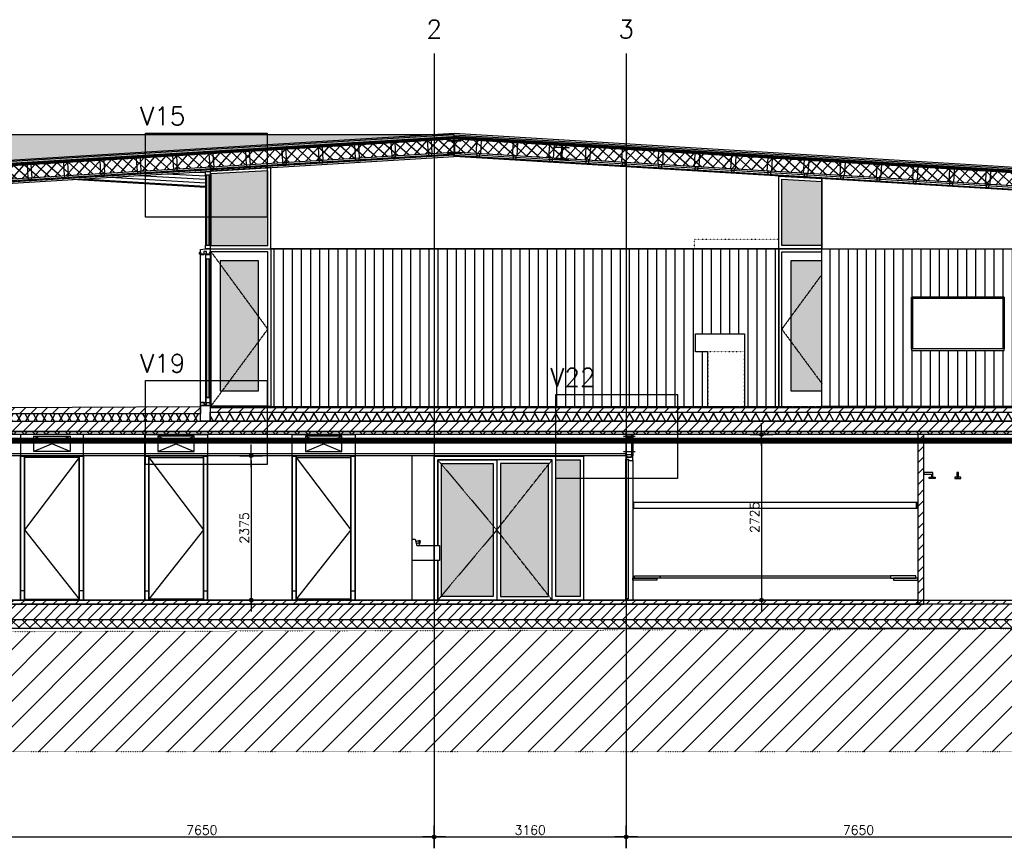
# Model space of a CAD drawing. Header units: millimetres. Extents: x -196137 to 115258, y -76805 to 9942.
# Tile 25 of 56: x 85208 to 101417, y -73895 to -60252. Entities that reach past the tile are written whole.
import ezdxf
from ezdxf.lldxf.tags import DXFTag

# ---------------------------------------------------------------- set-up
doc = ezdxf.new("R2010")
doc.units = ezdxf.units.MM
doc.header["$LTSCALE"] = 0.5
doc.header["$PDMODE"] = 3
doc.header["$PDSIZE"] = 100
for name, pattern in [('ACAD_ISO07W100', [3, 0, -3]), ('CENTER2', [28.575, 19.05, -3.175, 3.175, -3.175]), ('HIDDEN2', [4.7625, 3.175, -1.5875])]:
    doc.linetypes.add(name, pattern=pattern)
for name, color, linetype in [('arc. 250', 250, 'Continuous'), ('arc. 253', 253, 'Continuous'), ('arc. 254', 254, 'Continuous'), ('arc. 9', 9, 'Continuous'), ('arc. maaiveld', 12, 'Continuous'), ('brandscheidingen', 250, 'Continuous'), ('detailaanduiding', 4, 'Continuous'), ('inrichting los', 7, 'ACAD_ISO07W100'), ('inrichting terrein', 7, 'ACAD_ISO07W100'), ('inrichting vast', 7, 'Continuous'), ('maat 1.5mm', 210, 'Continuous'), ('pen 0.05mm', 7, 'Continuous'), ('pen 0.10mm', 6, 'Continuous'), ('pen 0.15mm', 1, 'Continuous'), ('pen 0.20mm', 2, 'Continuous'), ('pen 0.30mm', 3, 'Continuous'), ('stramien', 9, 'CENTER2'), ('tekst 3.0mm', 200, 'Continuous')]:
    doc.layers.add(name, color=color, linetype=linetype)
doc.layers.add('hulplijn', color=140, linetype='Continuous', plot=False)
doc.styles.add('1.5mm tekst', font='romans.shx', dxfattribs={"height": 1.5})
doc.styles.add('3.0mm tekst', font='romans.shx', dxfattribs={"height": 3})
doc.styles.get("Standard").update_dxf_attribs({"font": 'arial.ttf'})
tags = doc.linetypes.add('WBDBO30', pattern='A,12.7,-5.08,["30",Standard,S=3,R=0,X=-2.54,Y=-1.27],-6.35', length=24.13).pattern_tags.tags
tags[6] = DXFTag(74, 10)
doc.dimstyles.new('1.5mm maat', dxfattribs={"dimscale": 0, "dimtxt": 1.5, "dimasz": 0.75, "dimexe": 1.25, "dimexo": 0.625, "dimgap": 0.375, "dimtad": 1, "dimdec": 0, "dimtxsty": '1.5mm tekst', "dimblk": 'dot maatlijn-GVA', "dimcen": 2.5, "dimse1": 1, "dimse2": 1, "dimclrd": 7, "dimclrt": 256, "dimadec": 0, "dimazin": 0, "dimtfac": 1, "dimtdec": 0, "dimtmove": 0, "dimatfit": 3, "dimfxl": 1, "dimarcsym": 0})
pattern_1 = [(45, (20000, -25000), (-89.80256, 89.80256), [])]
pattern_2 = [(48.457228, (4474.534, -15707.949), (-4.75272647, 4.21118642), []), (138.457228, (4474.534, -15707.949), (-4.21118642, -4.75272647), [])]
pattern_3 = [(48.45723, (129806.85, -17754.53), (-95.05453, 84.22373), []), (138.45723, (129806.85, -17754.53), (-84.22373, -95.05453), [])]

# ---------------------------------------------------------------- blocks, each defined once
blk = doc.blocks.new('*U217')
at = {"layer": 'arc. 9'}
h = blk.add_hatch(dxfattribs=at)
h.set_pattern_fill('_USER', color=256, scale=149.952496, angle=59.9971, style=0, pattern_type=0)
h.set_pattern_definition([(59.9971, (14736.43, 149.97), (-129.8589, 74.9828), [])])
h.paths.add_polyline_path([(0, 0), (0, 150), (15415, 150), (15415, 0)])
h = blk.add_hatch(dxfattribs=at)
h.set_pattern_fill('_USER', color=256, scale=149.952496, angle=119.9971, style=0, pattern_type=0)
h.set_pattern_definition([(119.9971, (14736.43, 149.97), (-129.8664, -74.9697), [])])
h.paths.add_polyline_path([(0, 0), (0, 150), (15415, 150), (15415, 0)])
at = {"layer": 'pen 0.10mm'}
blk.add_lwpolyline([(0, 0), (0, 150), (15415, 150), (15415, 0)], close=True, dxfattribs=at)
blk = doc.blocks.new('*U184')
at = {"layer": 'arc. 9'}
h = blk.add_hatch(color=256, dxfattribs=at)
edge = h.paths.add_edge_path()
edge.add_line((-110, 0), (-110, -11))
edge.add_line((-110, -11), (-21.5, -11))
edge.add_arc((-21.5, -29), 18, 0, 90, ccw=False)
edge.add_line((-3.5, -29), (-3.5, -181))
edge.add_arc((-21.5, -181), 18, -90, 0, ccw=False)
edge.add_line((-21.5, -199), (-110, -199))
edge.add_line((-110, -199), (-110, -210))
edge.add_line((-110, -210), (110, -210))
edge.add_line((110, -210), (110, -199))
edge.add_line((110, -199), (21.5, -199))
edge.add_arc((21.5, -181), 18, 180, 270, ccw=False)
edge.add_line((3.5, -181), (3.5, -29))
edge.add_arc((21.5, -29), 18, 90, 180, ccw=False)
edge.add_line((21.5, -11), (110, -11))
edge.add_line((110, -11), (110, 0))
edge.add_line((110, 0), (-110, 0))
at = {"layer": 'pen 0.20mm'}
blk.add_lwpolyline([(-110, 0), (-110, -11), (-21.5, -11, -0.4142136), (-3.5, -29), (-3.5, -181, -0.4142136), (-21.5, -199), (-110, -199), (-110, -210), (110, -210), (110, -199), (21.5, -199, -0.4142136), (3.5, -181), (3.5, -29, -0.4142136), (21.5, -11), (110, -11), (110, 0)], format="xyb", close=True, dxfattribs=at)
blk = doc.blocks.new('dot maatlijn-GVA')
at = {"layer": 'maat 1.5mm'}
h = blk.add_hatch(color=7, dxfattribs=at)
edge = h.paths.add_edge_path()
edge.add_arc((0, 0), 0.4, 0, 360)
at = {"layer": 'maat 1.5mm', "color": 7}
for points in [[(0, 2.5), (0, -2.5)], [(-2.5, 0), (2.5, 0)]]:
    blk.add_lwpolyline(points, dxfattribs=at)
blk.add_circle((0, 0), 0.4, dxfattribs=at)
blk = doc.blocks.new('*D212')
at = {"layer": 'defpoints', "color": 0, "transparency": 16777216}
for p in [(88089, -67432), (88089, -69807), (89019, -69807)]:
    blk.add_point(p, dxfattribs=at)
at = {"layer": 'maat 1.5mm', "color": 7, "lineweight": -2, "transparency": 16777216}
blk.add_line((89019, -67507), (89019, -69732), dxfattribs=at)
at = {"layer": 'maat 1.5mm', "color": 7, "lineweight": -2, "transparency": 16777216, "xscale": 75, "yscale": 75, "zscale": 75}
for p, rotation in [((89019, -67432), 90), ((89019, -69807), 270)]:
    blk.add_blockref('dot maatlijn-GVA', p, dxfattribs=dict(at, rotation=rotation))
at = {"layer": 'maat 1.5mm', "transparency": 16777216, "insert": (88906, -68620), "char_height": 150, "attachment_point": 5, "rotation": 90, "style": '1.5mm tekst'}
blk.add_mtext('2375', dxfattribs=at)
blk = doc.blocks.new('*D213')
at = {"layer": 'defpoints', "color": 0, "transparency": 16777216}
for p in [(96790, -67082), (96786, -69807), (97419, -69807)]:
    blk.add_point(p, dxfattribs=at)
at = {"layer": 'maat 1.5mm', "color": 7, "lineweight": -2, "transparency": 16777216}
blk.add_line((97419, -67157), (97419, -69732), dxfattribs=at)
at = {"layer": 'maat 1.5mm', "color": 7, "lineweight": -2, "transparency": 16777216, "xscale": 75, "yscale": 75, "zscale": 75}
for p, rotation in [((97419, -67082), 90), ((97419, -69807), 270)]:
    blk.add_blockref('dot maatlijn-GVA', p, dxfattribs=dict(at, rotation=rotation))
at = {"layer": 'maat 1.5mm', "transparency": 16777216, "insert": (97307, -68445), "char_height": 150, "attachment_point": 5, "rotation": 90, "style": '1.5mm tekst'}
blk.add_mtext('2725', dxfattribs=at)
blk = doc.blocks.new('*D214')
at = {"layer": 'defpoints', "color": 0, "transparency": 16777216}
for p in [(84382, -60807), (92032, -60807), (92032, -73707)]:
    blk.add_point(p, dxfattribs=at)
at = {"layer": 'maat 1.5mm', "color": 7, "lineweight": -2, "transparency": 16777216}
blk.add_line((84457, -73707), (91957, -73707), dxfattribs=at)
at = {"layer": 'maat 1.5mm', "color": 7, "lineweight": -2, "transparency": 16777216, "xscale": 75, "yscale": 75, "zscale": 75, "rotation": 180}
blk.add_blockref('dot maatlijn-GVA', (84382, -73707), dxfattribs=at)
at = {"layer": 'maat 1.5mm', "color": 7, "lineweight": -2, "transparency": 16777216, "xscale": 75, "yscale": 75, "zscale": 75}
blk.add_blockref('dot maatlijn-GVA', (92032, -73707), dxfattribs=at)
at = {"layer": 'maat 1.5mm', "transparency": 16777216, "insert": (88207, -73595), "char_height": 150, "attachment_point": 5, "style": '1.5mm tekst'}
blk.add_mtext('7650', dxfattribs=at)
blk = doc.blocks.new('*D215')
at = {"layer": 'defpoints', "color": 0, "transparency": 16777216}
for p in [(92032, -60807), (95192, -73707), (95192, -73707)]:
    blk.add_point(p, dxfattribs=at)
at = {"layer": 'maat 1.5mm', "color": 7, "lineweight": -2, "transparency": 16777216}
blk.add_line((92107, -73707), (95117, -73707), dxfattribs=at)
at = {"layer": 'maat 1.5mm', "color": 7, "lineweight": -2, "transparency": 16777216, "xscale": 75, "yscale": 75, "zscale": 75, "rotation": 180}
blk.add_blockref('dot maatlijn-GVA', (92032, -73707), dxfattribs=at)
at = {"layer": 'maat 1.5mm', "color": 7, "lineweight": -2, "transparency": 16777216, "xscale": 75, "yscale": 75, "zscale": 75}
blk.add_blockref('dot maatlijn-GVA', (95192, -73707), dxfattribs=at)
at = {"layer": 'maat 1.5mm', "transparency": 16777216, "insert": (93612, -73595), "char_height": 150, "attachment_point": 5, "style": '1.5mm tekst'}
blk.add_mtext('3160', dxfattribs=at)
blk = doc.blocks.new('*D216')
at = {"layer": 'defpoints', "color": 0, "transparency": 16777216}
for p in [(95192, -73707), (102842, -73707), (102842, -73707)]:
    blk.add_point(p, dxfattribs=at)
at = {"layer": 'maat 1.5mm', "color": 7, "lineweight": -2, "transparency": 16777216}
blk.add_line((95267, -73707), (102767, -73707), dxfattribs=at)
at = {"layer": 'maat 1.5mm', "color": 7, "lineweight": -2, "transparency": 16777216, "xscale": 75, "yscale": 75, "zscale": 75, "rotation": 180}
blk.add_blockref('dot maatlijn-GVA', (95192, -73707), dxfattribs=at)
at = {"layer": 'maat 1.5mm', "color": 7, "lineweight": -2, "transparency": 16777216, "xscale": 75, "yscale": 75, "zscale": 75}
blk.add_blockref('dot maatlijn-GVA', (102842, -73707), dxfattribs=at)
at = {"layer": 'maat 1.5mm', "transparency": 16777216, "insert": (99017, -73595), "char_height": 150, "attachment_point": 5, "style": '1.5mm tekst'}
blk.add_mtext('7650', dxfattribs=at)
blk = doc.blocks.new('*U457')
at = {"layer": 'pen 0.05mm'}
for p, q in [((217, 2446), (817, 2696)), ((217, 2696), (817, 2446))]:
    blk.add_line(p, q, dxfattribs=at)
for points in [[(0, 2725), (1034, 2725), (1034, 2367), (0, 2367)], [(217, 2446), (817, 2446), (817, 2696), (217, 2696)], [(0, 2367), (67, 2367), (67, 0), (0, 0)], [(67, 2347), (967, 2347), (967, 15), (67, 15)], [(967, 2367), (1034, 2367), (1034, 0), (967, 0)], [(67, 0), (0, 0), (0, 150), (67, 150)], [(1034, 0), (967, 0), (967, 150), (1034, 150)]]:
    blk.add_lwpolyline(points, close=True, dxfattribs=at)
for points in [[(967, 0), (1034, 0), (1034, 2367), (0, 2367), (0, 0), (67, 0), (67, 2347), (967, 2347), (967, 0)], [(67, 2347), (967, 1158), (67, 15)]]:
    blk.add_lwpolyline(points, dxfattribs=at)
blk = doc.blocks.new('*U218')
blk.add_lwpolyline([(0, 2300), (0, 0), (-114, 0), (-114, 2317)])
at = {"layer": 'pen 0.15mm'}
blk.add_lwpolyline([(-69, 2300), (0, 2300), (0, 2367), (-17, 2367), (-17, 2355), (-97, 2355), (-97, 2367), (-114, 2367), (-114, 2317), (-69, 2317), (-69, 2300)], dxfattribs=at)
blk.add_lwpolyline([(-112, 20), (-112, 2315), (-72, 2315), (-72, 20)], close=True, dxfattribs=at)
blk = doc.blocks.new('bankje')
at = {"layer": 'inrichting vast', "color": 6}
for points in [[(0, 1510), (20, 1510), (20, 1610), (0, 1610)], [(400, 330), (0, 330), (0, 360), (400, 360)], [(30, 400), (450, 400), (450, 360), (30, 360)]]:
    blk.add_lwpolyline(points, close=True, dxfattribs=at)
blk = doc.blocks.new('*U287')
at = {"layer": 'arc. 9'}
h = blk.add_hatch(dxfattribs=at)
h.set_pattern_fill('_USER', color=256, scale=119.961997, angle=59.9971, style=0, pattern_type=0)
h.set_pattern_definition([(59.997, (3457.13, 119.97), (-103.887, 59.9862), [])])
h.paths.add_polyline_path([(0, 0), (0, 120), (4000, 120), (4000, 0)])
h = blk.add_hatch(dxfattribs=at)
h.set_pattern_fill('_USER', color=256, scale=119.961997, angle=119.9971, style=0, pattern_type=0)
h.set_pattern_definition([(119.997, (3457.13, 119.97), (-103.893, -59.9758), [])])
h.paths.add_polyline_path([(0, 0), (0, 120), (4000, 120), (4000, 0)])
at = {"layer": 'pen 0.10mm'}
blk.add_lwpolyline([(0, 0), (0, 120), (4000, 120), (4000, 0)], close=True, dxfattribs=at)

msp = doc.modelspace()

# ---------------------------------------------------------------- hatches: boundary and pattern name
at = {"layer": 'arc. 250'}
h = msp.add_hatch(dxfattribs=at)
h.set_pattern_fill('_USER', color=256, scale=150, angle=90, pattern_type=0)
h.set_pattern_definition([(90, (75299, -69807.13), (-150, 9e-15), [])])
h.paths.add_polyline_path([(89341, -64022.1), (89341, -66622.1), (96539, -66622.1), (96539, -65722.1), (96332, -65722.1), (96332, -65422.1), (97139, -65422.1), (97139, -66622.1), (97703, -66622.1), (97703, -64022.1), (92032, -64022.1)])
h = msp.add_hatch(dxfattribs=at)
h.set_pattern_fill('_USER', color=256, scale=150, angle=90, pattern_type=0)
h.set_pattern_definition([(90, (0, 0), (-150, 9e-15), [])])
h.paths.add_polyline_path([(98412, -64022.1), (103117, -64022.1), (103117, -66622.1), (98412, -66622.1)])
h.paths.add_polyline_path([(99887, -65697.1), (101417, -65697.1), (101417, -64822.1), (99887, -64822.1)], flags=16)
at = {"layer": 'arc. 253'}
h = msp.add_hatch(color=256, dxfattribs=at)
h.dxf.hatch_style = 1
h.paths.add_polyline_path([(80231.7, -62878), (80231.6, -62145.2), (92362.1, -62145.2)])
at = {"layer": 'arc. 254'}
h = msp.add_hatch(color=256, dxfattribs=at)
h.dxf.hatch_style = 1
h.paths.add_polyline_path([(89291, -63972.1), (89291, -62738.4), (88357, -62790.9), (88357, -63972.1)])
h = msp.add_hatch(color=256, dxfattribs=at)
h.dxf.hatch_style = 1
h.paths.add_polyline_path([(97753, -63972.1), (97753, -62878.6), (98412, -62918.4), (98412, -63972.1)])
h = msp.add_hatch(color=256, dxfattribs=at)
h.dxf.hatch_style = 1
h.paths.add_polyline_path([(97903, -66362.1), (98412, -66362.1), (98412, -64222.1), (97903, -64222.1)])
h.paths.add_polyline_path([(88507, -66362.1), (89141, -66362.1), (89141, -64222.1), (88507, -64222.1)])
h = msp.add_hatch(color=256, dxfattribs=at)
h.dxf.hatch_style = 1
h.paths.add_polyline_path([(92152, -67560.1), (93002, -67560.1), (93002, -69747.1), (92152, -69747.1)])
h.paths.add_polyline_path([(93122, -69747.1), (93912, -69747.1), (93912, -67560.1), (93122, -67560.1)])
h.paths.add_polyline_path([(94032, -67500.1), (94432, -67500.1), (94432, -69747.1), (94032, -69747.1)])
at = {"layer": 'arc. 9'}
h = msp.add_hatch(dxfattribs=at)
h.set_pattern_fill('ANSI37', color=256, scale=40, angle=3.45723)
h.set_pattern_definition(pattern_3)
h.paths.add_polyline_path([(79902.6, -63186.4), (92362, -62433.7), (92362, -62213.3), (79889.3, -62966.8)])
h = msp.add_hatch(dxfattribs=at)
h.set_pattern_fill('ANSI37', color=256, scale=2, angle=3.45723)
h.set_pattern_definition(pattern_2)
h.paths.add_polyline_path([(80233.5, -62908), (92362, -62175.2), (92362, -62185.2), (80234.1, -62917.9)])
h = msp.add_hatch(dxfattribs=at)
h.set_pattern_fill('ANSI37', color=256, scale=2, angle=3.45723)
h.set_pattern_definition(pattern_2)
h.paths.add_polyline_path([(104490.5, -62908), (92362, -62175.2), (92362, -62185.2), (104489.9, -62917.9)])
h = msp.add_hatch(dxfattribs=at)
h.set_pattern_fill('ANSI37', color=256, scale=40, angle=3.45723)
h.set_pattern_definition(pattern_3)
h.paths.add_polyline_path([(104821.4, -63186.4), (92362, -62433.7), (92362, -62213.3), (104834.7, -62966.8)])
h = msp.add_hatch(dxfattribs=at)
h.set_pattern_fill('_USER', color=256, scale=55, angle=356.7, pattern_type=0)
h.set_pattern_definition([(356.7, (0, 0), (3.166021, 54.9088), [])])
h.paths.add_polyline_path([(88267, -62809.2), (88267, -62750.2), (86066.3, -62883.2), (88267, -63016.1)])
h = msp.add_hatch(dxfattribs=at)
h.set_pattern_fill('ANSI31', color=256, scale=40)
h.paths.add_polyline_path([(88182, -66742.1), (83952, -66742.1), (83952, -66642.1), (88182, -66622.1)])
h = msp.add_hatch(dxfattribs=at)
h.set_pattern_fill('ANSI31', color=256, scale=40)
h.set_pattern_definition([(45, (75583.81, -24990), (-89.80256, 89.80256), [])])
h.paths.add_polyline_path([(88342, -66712.1), (103757, -66712.1), (103757, -66642.1), (88342, -66642.1)])
h = msp.add_hatch(dxfattribs=at)
h.set_pattern_fill('ANSI37', color=256, scale=40)
h.set_pattern_definition([(45, (20000, -25000), (-89.80256, 89.80256), []), (135, (20000, -25000), (-89.80256, -89.80256), [])])
h.paths.add_polyline_path([(83882, -70627.1), (84532, -70627.1), (84667, -70127.1), (103342, -70127.1), (103342, -69877.1), (103042, -69877.1), (103042, -67082.1), (104145, -67082.1), (104295, -67462.1), (104495, -67462.1), (104495, -66862.1), (104615, -66862.1), (104615, -67582.1), (104205.1, -67582.1), (104049.9, -67202.1), (103162, -67202.1), (103162, -69727.1), (103492, -69727.1), (103492, -70277.1), (84793.6, -70277.1), (84643.6, -70777.1), (82952, -70777.1), (82952, -70627.1)])
h = msp.add_hatch(dxfattribs=at)
h.set_pattern_fill('ANSI31', color=256, scale=40)
h.set_pattern_definition([(45, (77367.49, -25000), (-89.80256, 89.80256), [])])
h.paths.add_polyline_path([(104145, -67082.1), (102842, -67082.1), (102842, -67032.1), (84382, -67032.1), (84382, -67082.1), (84182, -67082.1), (84182, -66862.1), (104495, -66862.1), (104495, -67462.1), (104295, -67462.1)])
h = msp.add_hatch(dxfattribs=at)
h.set_pattern_fill('ANSI37', color=256, scale=40)
h.set_pattern_definition([(45, (20000, 0), (-89.80256, 89.80256), []), (135, (20000, 0), (-89.80256, -89.80256), [])])
h.paths.add_polyline_path([(102842, -67082.1), (84382, -67082.1), (84382, -67032.1), (102842, -67032.1)])
h = msp.add_hatch(dxfattribs=at)
h.set_pattern_fill('ANSI31', color=256, scale=40, style=0)
h.set_pattern_definition([(45, (20950, -25000), (-89.80256, 89.80256), [])])
h.paths.add_polyline_path([(99992, -69877.1), (100092, -69877.1), (100092, -67082.1), (99992, -67082.1)])
h = msp.add_hatch(dxfattribs=at)
h.set_pattern_fill('ANSI31', color=256, scale=40)
h.set_pattern_definition(pattern_1)
h.paths.add_polyline_path([(84182, -69877.1), (99992, -69877.1), (99992, -69807.1), (84182, -69807.1)])
h = msp.add_hatch(dxfattribs=at)
h.set_pattern_fill('ANSI31', color=256, scale=40)
h.set_pattern_definition(pattern_1)
h.paths.add_polyline_path([(102842, -69877.1), (100092, -69877.1), (100092, -69807.1), (102842, -69807.1)])
h = msp.add_hatch(dxfattribs=at)
h.set_pattern_fill('ANSI31', color=256, scale=40)
h.set_pattern_definition([(45, (20000, -24930), (-89.80256, 89.80256), [])])
h.paths.add_polyline_path([(84032, -70377.1), (84032, -70627.1), (84532, -70627.1), (84667, -70127.1), (103342, -70127.1), (103342, -69877.1), (84032, -69877.1)])
at = {"layer": 'arc. maaiveld'}
h = msp.add_hatch(color=256, dxfattribs=at)
h.dxf.hatch_style = 1
h.paths.add_polyline_path([(80233.5, -62908), (92362, -62175.2), (92362, -62145.2), (80231.7, -62878)])
h = msp.add_hatch(color=256, dxfattribs=at)
h.dxf.hatch_style = 1
h.paths.add_polyline_path([(104490.5, -62908), (92362, -62175.2), (92362, -62145.2), (104492.3, -62878)])
at = {"layer": 'inrichting terrein', "ltscale": 0.5}
h = msp.add_hatch(dxfattribs=at)
h.set_pattern_fill('_USER', color=256, scale=300, angle=45, style=0, pattern_type=0)
h.set_pattern_definition([(45, (0, 0), (-212.13203, 212.13203), [])])
h.paths.add_polyline_path([(103162, -67202.1), (103371.9, -67202.1), (103527.1, -67732.1), (103937, -67732.1), (103937, -67202.1), (103937, -67202.1), (103937, -66702.1), (104615, -66702.1), (104615, -66642.1), (105628.9, -66642.1), (110228.6, -68957.1), (110228.6, -72307.1), (76361.6, -72307.1), (76361.6, -69872.1), (81952, -69872.1), (81952, -70377.1), (77252, -70377.1), (77252, -70627.1), (82952, -70627.1), (82952, -70627.1), (82952, -70777.1), (84643.6, -70777.1), (84778.6, -70327.1), (103492, -70277.1), (103492, -69727.1), (103162, -69727.1)])

# ---------------------------------------------------------------- linework, layer by layer
for points in [[(88267, -63963.1), (88342, -63963.1), (88342, -62809.2), (88267, -62809.2)], [(88182, -64105.1), (88189, -64105.1), (88189, -64115.6), (88244.7, -64115.6), (88244.7, -64105.1), (88267, -64105.1), (88267, -66562.6), (88244.7, -66562.6), (88244.7, -66552.1), (88189, -66552.1), (88189, -66562.6), (88182, -66562.6)], [(88272, -66474.6), (88342, -66474.6), (88342, -64193.1), (88272, -64193.1)], [(99887, -64822.1), (101417, -64822.1), (101417, -64842.1), (99887, -64842.1)], [(99887, -64842.1), (99907, -64842.1), (99907, -65672.1), (99887, -65672.1)], [(101417, -65672.1), (101397, -65672.1), (101397, -64842.1), (101417, -64842.1)]]:
    msp.add_lwpolyline(points, close=True)
at = {"layer": 'arc. maaiveld'}
for points in [[(80233.5, -62908), (92362, -62175.2), (92362, -62145.2), (80231.7, -62878)], [(104490.5, -62908), (92362, -62175.2), (92362, -62145.2), (104492.3, -62878)]]:
    msp.add_lwpolyline(points, close=True, dxfattribs=at)
at = {"layer": 'brandscheidingen', "linetype": 'WBDBO30', "const_width": 100}
msp.add_lwpolyline([(104340, -67182.1), (82320, -67182.1)], dxfattribs=at)
at = {"layer": 'detailaanduiding'}
for points in [[(87281.8, -62119.6), (89281.8, -62119.6), (89281.8, -63504.6), (87281.8, -63504.6)], [(87281.8, -66190.3), (89281.8, -66190.3), (89281.8, -67575.3), (87281.8, -67575.3)], [(94035, -66422.7), (96035, -66422.7), (96035, -67807.7), (94035, -67807.7)]]:
    msp.add_lwpolyline(points, close=True, dxfattribs=at)
at = {"layer": 'hulplijn'}
msp.add_lwpolyline([(79782, -62882.1), (92362, -62122.1), (104942, -62882.1)], dxfattribs=at)
for points in [[(89341, -64022.1), (89341, -64022.1), (89341, -64022.1), (89341, -66622.1), (96539, -66622.1), (96539, -65722.1), (96332, -65722.1), (96332, -65422.1), (97139, -65422.1), (97139, -66622.1), (97703, -66622.1), (97703, -64022.1), (97703, -64022.1), (97703, -64022.1), (92032, -64022.1)], [(98412, -64022.1), (103117, -64022.1), (103117, -66622.1), (98412, -66622.1)]]:
    msp.add_lwpolyline(points, close=True, dxfattribs=at)
at = {"layer": 'inrichting los', "ltscale": 0.5}
for points in [[(96312, -64022.1), (97703, -64022.1), (97703, -63868.7), (96312, -63868.7)], [(97139, -65722.1), (96332, -65722.1), (96332, -65422.1), (97139, -65422.1)], [(97139, -65722.1), (96539, -65722.1), (96539, -66622.1), (97139, -66622.1)]]:
    msp.add_lwpolyline(points, close=True, dxfattribs=at)
at = {"layer": 'inrichting terrein'}
msp.add_lwpolyline([(110228.6, -72307.1), (76361.6, -72307.1), (76361.6, -69872.1), (81952, -69872.1), (81952, -70377.1), (77252, -70377.1), (77252, -70627.1), (82952, -70627.1), (82952, -70627.1), (82952, -70627.1), (82952, -70777.1), (84643.6, -70777.1), (84778.6, -70327.1), (103492, -70277.1)], dxfattribs=at)
at = {"layer": 'inrichting vast'}
for p, q in [((91727.9, -68842.6), (91781, -68828.3)), ((91735.6, -68871.6), (91788.8, -68857.3)), ((91768.9, -68862.6), (91783.4, -68887.8)), ((91788.8, -68857.3), (91781, -68828.3)), ((91783.4, -68887.8), (91796.4, -68880.3)), ((91783.9, -68858.6), (91796.4, -68880.3)), ((91785.6, -68886.5), (91787.1, -68889.1)), ((91785.8, -68827.1), (91800.3, -68823.2)), ((91793.6, -68856), (91785.8, -68827.1)), ((91787.1, -68889.1), (91795.8, -68884.1)), ((91793.6, -68856), (91808.1, -68852.1)), ((91794.3, -68881.5), (91795.8, -68884.1)), ((91808.1, -68852.1), (91800.3, -68823.2))]:
    msp.add_line(p, q, dxfattribs=at)
for points in [[(100242, -67782.1), (100242, -67707.1), (100092, -67707.1), (100092, -67732.1), (100217, -67732.1), (100217, -67782.1)], [(100637.8, -67782.1), (100662.8, -67782.1), (100662.8, -67707.1), (100637.8, -67707.1)], [(100279.5, -67807.1), (100179.5, -67807.1), (100179.5, -67782.1), (100279.5, -67782.1)], [(100600.3, -67807.1), (100700.3, -67807.1), (100700.3, -67782.1), (100600.3, -67782.1)], [(91669, -69157.1), (91669, -68807.1), (91719, -68807.1), (91744, -68907.1), (92119, -68907.1), (92119, -69157.1)]]:
    msp.add_lwpolyline(points, close=True, dxfattribs=at)
at = {"layer": 'pen 0.05mm'}
for p, q in [((92362.1, -62145.2), (80231.6, -62145.2)), ((88267, -63016.1), (86066.3, -62883.2))]:
    msp.add_line(p, q, dxfattribs=at)
at = {"layer": 'pen 0.05mm', "linetype": 'HIDDEN2', "ltscale": 0.5}
for p, q in [((95142, -67111.1), (95342, -67111.1)), ((95142, -67361.1), (95342, -67361.1))]:
    msp.add_line(p, q, dxfattribs=at)
at = {"layer": 'pen 0.05mm'}
for points in [[(79964.8, -63207.7), (92362, -62458.7), (92362, -62483.8), (79966.3, -63232.7)], [(89291, -63972.1), (89291, -62738.4), (88357, -62790.9), (88357, -63972.1)], [(97753, -63972.1), (97753, -62878.6), (98412, -62918.4), (98412, -63972.1)], [(88357, -66612.1), (89291, -66612.1), (89291, -64072.1), (88357, -64072.1)], [(88507, -66362.1), (89141, -66362.1), (89141, -64222.1), (88507, -64222.1)], [(97903, -66362.1), (98412, -66362.1), (98412, -64222.1), (97903, -64222.1)], [(99887, -65697.1), (101417, -65697.1), (101417, -64822.1), (99887, -64822.1)], [(92152, -67560.1), (93002, -67560.1), (93002, -69747.1), (92152, -69747.1)], [(93062, -69807.1), (93972, -69807.1), (93972, -67500.1), (93062, -67500.1)], [(93122, -69747.1), (93912, -69747.1), (93912, -67560.1), (93122, -67560.1)], [(94032, -67500.1), (94432, -67500.1), (94432, -69747.1), (94032, -69747.1)], [(95299, -68297.1), (95319, -68297.1), (95319, -68197.1), (95299, -68197.1)], [(95319, -68197.1), (99972, -68197.1), (99972, -68297.1), (95319, -68297.1)], [(95699, -69477.1), (95299, -69477.1), (95299, -69447.1), (95699, -69447.1)], [(95329, -69407.1), (95749, -69407.1), (95749, -69447.1), (95329, -69447.1)], [(95749, -69406.7), (99542, -69407.1), (99542, -69447.1), (95749, -69446.7)]]:
    msp.add_lwpolyline(points, close=True, dxfattribs=at)
for points in [[(102842, -63091.9), (92362, -62458.7), (92362, -62483.8), (102842, -63116.9)], [(89341, -64022.1), (89341, -62685.3), (88342, -62743.9), (88342, -64022.1), (89291, -64022.1), (89341, -64022.1)], [(97703, -64022.1), (97703, -62825.5), (98412, -62868.3), (98412, -64022.1), (97703, -64022.1)], [(88342, -64022.1), (89341, -64022.1), (89341, -66622.1), (89291, -66622.1), (89291, -64072.1), (88357, -64072.1), (88357, -66571.1), (88342, -66571.1)], [(88342, -64022.1), (98412, -64022.1)], [(98412, -64022.1), (97703, -64022.1), (97703, -66622.1)], [(98412, -64022.1), (102842, -64022.1)], [(97753, -66622.1), (97753, -64072.1), (98412, -64072.1)], [(97753, -66622.1), (97753, -64072.1), (98412, -64072.1)], [(92032, -69807.1), (92032, -67440.1), (94492, -67440.1), (94492, -69807.1), (93972, -69807.1), (93972, -67500.1), (92092, -67500.1), (92092, -68907.1)], [(92092, -68907.1), (92092, -67500.1), (93062, -67500.1), (93062, -69807.1), (92092, -69807.1), (92092, -69157.1)], [(92092, -69157.1), (92092, -69807.1), (92032, -69807.1), (92032, -69807.1)]]:
    msp.add_lwpolyline(points, dxfattribs=at)
at = {"layer": 'pen 0.05mm', "linetype": 'HIDDEN2'}
for points in [[(88357, -64072.1), (89291, -65347.1), (88357, -66612.1)], [(98412, -64447.5), (97753, -65347.1), (98412, -66239.7)], [(92092, -67500.1), (93062, -68653.6), (92092, -69807.1)], [(93972, -69807.1), (93062, -68653.6), (93972, -67500.1)]]:
    msp.add_lwpolyline(points, dxfattribs=at)
at = {"layer": 'pen 0.10mm', "linetype": 'HIDDEN2'}
msp.add_line((88342, -66622.1), (103757, -66622.1), dxfattribs=at)
at = {"layer": 'pen 0.10mm'}
for p, q in [((92032, -67432.1), (92032, -68907.1)), ((92032, -69157.1), (92032, -69807.1))]:
    msp.add_line(p, q, dxfattribs=at)
for points in [[(79902.6, -63186.4), (92362, -62433.7), (92362, -62213.3), (79889.3, -62966.8)], [(104821.4, -63186.4), (92362, -62433.7), (92362, -62213.3), (104834.7, -62966.8)], [(88282.5, -63963.1), (88326.5, -63963.1), (88326.5, -62809.2), (88282.5, -62809.2)], [(88285, -66474.6), (88329, -66474.6), (88329, -64193.1), (88285, -64193.1)]]:
    msp.add_lwpolyline(points, close=True, dxfattribs=at)
msp.add_lwpolyline([(103492, -70277.1), (84793.6, -70277.1), (84643.6, -70777.1), (82952, -70777.1), (82952, -70627.1), (83882, -70627.1), (83882, -70627.1), (83882, -70627.1), (83882, -70627.1), (83882, -70627.1), (83882, -70627.1), (83882, -70627.1), (84532, -70627.1), (84667, -70127.1), (103342, -70127.1)], dxfattribs=at)
at = {"layer": 'pen 0.15mm'}
for p, q in [((98412, -66622.1), (98412, -62868.3)), ((91669, -69807.1), (91669, -67432.1)), ((94492, -67432.1), (94492, -69807.1))]:
    msp.add_line(p, q, dxfattribs=at)
for points in [[(79889.3, -62966.8), (92362, -62213.3), (92362, -62195.3), (79888.2, -62948.9)], [(80233.5, -62908), (92362, -62175.2), (92362, -62185.2), (80234.1, -62917.9)], [(104490.5, -62908), (92362, -62175.2), (92362, -62185.2), (104489.9, -62917.9)], [(104834.7, -62966.8), (92362, -62213.3), (92362, -62195.3), (104835.8, -62948.9)], [(79906.7, -63255.3), (92362, -62502.8), (92362, -62483.8), (79905.6, -63236.3)], [(90144.7, -62567.7), (90193, -62564.7), (90196, -62614.6), (90147.7, -62617.6)], [(90743.6, -62531.5), (90791.9, -62528.6), (90794.9, -62578.5), (90746.6, -62581.4)], [(91342.5, -62495.3), (91390.8, -62492.4), (91393.8, -62542.3), (91345.5, -62545.2)], [(91941.4, -62459.1), (91989.7, -62456.2), (91992.7, -62506.1), (91944.4, -62509)], [(92782.5, -62459.1), (92734.3, -62456.2), (92731.3, -62506.1), (92779.5, -62509)], [(93381.5, -62495.3), (93333.2, -62492.4), (93330.2, -62542.3), (93378.4, -62545.2)], [(93980.4, -62531.5), (93932.1, -62528.6), (93929.1, -62578.5), (93977.3, -62581.4)], [(94579.3, -62567.7), (94531, -62564.7), (94528, -62614.6), (94576.3, -62617.6)], [(87749.1, -62712.4), (87797.3, -62709.5), (87800.4, -62759.4), (87752.1, -62762.3)], [(88348, -62676.2), (88396.2, -62673.3), (88399.3, -62723.2), (88351, -62726.1)], [(88946.9, -62640), (88995.2, -62637.1), (88998.2, -62687), (88949.9, -62689.9)], [(89545.8, -62603.8), (89594.1, -62600.9), (89597.1, -62650.8), (89548.8, -62653.7)], [(95178.2, -62603.8), (95129.9, -62600.9), (95126.9, -62650.8), (95175.2, -62653.7)], [(95777.1, -62640), (95728.8, -62637.1), (95725.8, -62687), (95774.1, -62689.9)], [(96376, -62676.2), (96327.7, -62673.3), (96324.7, -62723.2), (96373, -62726.1)], [(96974.9, -62712.4), (96926.6, -62709.5), (96923.6, -62759.4), (96971.9, -62762.3)], [(85353.4, -62857.1), (85401.7, -62854.2), (85404.7, -62904.1), (85356.5, -62907)], [(85952.3, -62820.9), (86000.6, -62818), (86003.6, -62867.9), (85955.4, -62870.8)], [(86551.3, -62784.7), (86599.5, -62781.8), (86602.5, -62831.7), (86554.3, -62834.7)], [(87150.2, -62748.6), (87198.4, -62745.6), (87201.4, -62795.6), (87153.2, -62798.5)], [(88267, -62750.2), (88342, -62750.2), (88342, -62809.2), (88267, -62809.2)], [(97573.8, -62748.6), (97525.5, -62745.6), (97522.5, -62795.6), (97570.8, -62798.5)], [(98172.7, -62784.7), (98124.4, -62781.8), (98121.4, -62831.7), (98169.7, -62834.7)], [(98771.6, -62820.9), (98723.4, -62818), (98720.3, -62867.9), (98768.6, -62870.8)], [(99370.5, -62857.1), (99322.3, -62854.2), (99319.2, -62904.1), (99367.5, -62907)], [(99969.4, -62893.3), (99921.2, -62890.4), (99918.2, -62940.3), (99966.4, -62943.2)], [(100568.3, -62929.5), (100520.1, -62926.6), (100517.1, -62976.5), (100565.3, -62979.4)], [(101167.3, -62965.7), (101119, -62962.7), (101116, -63012.7), (101164.2, -63015.6)], [(88182, -64036.1), (88267, -64022.1), (88342, -64022.1), (88342, -64077.1), (88332.3, -64077.1), (88332.3, -64112.6), (88281.9, -64112.6), (88281.9, -64067.1), (88241.7, -64067.1), (88241.7, -64112.6), (88192, -64112.6), (88192, -64077.1), (88185.6, -64077.1), (88171, -64085.6), (88171, -64113.3), (88169.4, -64113.3), (88169.4, -64084.4), (88182, -64077.1)], [(88267, -63963.1), (88342, -63963.1), (88342, -64022.1), (88267, -64022.1)], [(88272, -64105.1), (88278.9, -64105.1), (88278.9, -64115.6), (88335.3, -64115.6), (88335.3, -64105.1), (88342, -64105.1), (88342, -64193.1), (88272, -64193.1)], [(99887, -65697.1), (101417, -65697.1), (101417, -65672.1), (99887, -65672.1)], [(88182, -66571.1), (88192, -66571.1), (88192, -66555.1), (88241.7, -66555.1), (88241.7, -66581.1), (88281.9, -66581.1), (88281.9, -66555.1), (88332.3, -66555.1), (88332.3, -66571.1), (88342, -66571.1), (88342, -66602.1), (88182, -66602.1)], [(88182, -66602.1), (88342, -66602.1), (88342, -66862.1), (88182, -66862.1)], [(88272, -66562.6), (88278.9, -66562.6), (88278.9, -66552.1), (88335.3, -66552.1), (88335.3, -66562.6), (88342, -66562.6), (88342, -66474.6), (88272, -66474.6)], [(88182, -66742.1), (83952, -66742.1), (83952, -66642.1), (88182, -66622.1)], [(88342, -66712.1), (103757, -66712.1), (103757, -66642.1), (88342, -66642.1)], [(95185, -67432.1), (95197, -67432.1), (95197, -67082.1), (95185, -67082.1)], [(95197, -67082.1), (95287, -67082.1), (95287, -67414.1), (95197, -67414.1)], [(95197, -67120.1), (95287, -67120.1), (95287, -67082.1), (95197, -67082.1)], [(95299, -67432.1), (95287, -67432.1), (95287, -67082.1), (95299, -67082.1)], [(84162, -67427.1), (95185, -67427.1), (95185, -67402.1), (84162, -67400.9)], [(95202, -67452.1), (95282, -67452.1), (95282, -67440.1), (95287, -67440.1), (95287, -67414.1), (95197, -67414.1), (95197, -67440.1), (95202, -67440.1)], [(84182, -69877.1), (99992, -69877.1), (99992, -69807.1), (84182, -69807.1)], [(102842, -69877.1), (100092, -69877.1), (100092, -69807.1), (102842, -69807.1)]]:
    msp.add_lwpolyline(points, close=True, dxfattribs=at)
msp.add_lwpolyline([(102842, -63136), (92362, -62502.8), (92362, -62483.8), (102842, -63116.9)], dxfattribs=at)
at = {"layer": 'pen 0.20mm', "linetype": 'HIDDEN2'}
msp.add_line((76361.6, -69807.1), (111019.3, -69807.1), dxfattribs=at)
at = {"layer": 'pen 0.20mm'}
for points in [[(91930.6, -62459.8), (92000.5, -62455.5), (91987.2, -62235.9), (91917.4, -62240.2)], [(92793.3, -62459.8), (92723.5, -62455.5), (92736.7, -62235.9), (92806.6, -62240.2)], [(89535, -62604.5), (89604.9, -62600.3), (89591.6, -62380.7), (89521.7, -62384.9)], [(90133.9, -62568.3), (90203.8, -62564.1), (90190.5, -62344.5), (90120.6, -62348.7)], [(90732.8, -62532.1), (90802.7, -62527.9), (90789.4, -62308.3), (90719.5, -62312.5)], [(91331.7, -62495.9), (91401.6, -62491.7), (91388.3, -62272.1), (91318.4, -62276.3)], [(93392.3, -62495.9), (93322.4, -62491.7), (93335.6, -62272.1), (93405.5, -62276.3)], [(93991.2, -62532.1), (93921.3, -62527.9), (93934.6, -62308.3), (94004.4, -62312.5)], [(94590.1, -62568.3), (94520.2, -62564.1), (94533.5, -62344.5), (94603.3, -62348.7)], [(95189, -62604.5), (95119.1, -62600.3), (95132.4, -62380.7), (95202.2, -62384.9)], [(86540.5, -62785.4), (86610.3, -62781.2), (86597.1, -62561.6), (86527.2, -62565.8)], [(87139.4, -62749.2), (87209.2, -62745), (87196, -62525.4), (87126.1, -62529.6)], [(87738.3, -62713), (87808.1, -62708.8), (87794.9, -62489.2), (87725, -62493.4)], [(88337.2, -62676.9), (88407, -62672.6), (88393.8, -62453), (88323.9, -62457.3)], [(88936.1, -62640.7), (89006, -62636.5), (88992.7, -62416.9), (88922.8, -62421.1)], [(95787.9, -62640.7), (95718, -62636.5), (95731.3, -62416.9), (95801.2, -62421.1)], [(96386.8, -62676.9), (96316.9, -62672.6), (96330.2, -62453), (96400.1, -62457.3)], [(96985.7, -62713), (96915.8, -62708.8), (96929.1, -62489.2), (96999, -62493.4)], [(97584.6, -62749.2), (97514.7, -62745), (97528, -62525.4), (97597.9, -62529.6)], [(98183.5, -62785.4), (98113.6, -62781.2), (98126.9, -62561.6), (98196.8, -62565.8)], [(85342.6, -62857.8), (85412.5, -62853.5), (85399.2, -62633.9), (85329.4, -62638.2)], [(85941.5, -62821.6), (86011.4, -62817.4), (85998.1, -62597.8), (85928.3, -62602)], [(98782.4, -62821.6), (98712.6, -62817.4), (98725.8, -62597.8), (98795.7, -62602)], [(99381.3, -62857.8), (99311.5, -62853.5), (99324.7, -62633.9), (99394.6, -62638.2)], [(99980.2, -62893.9), (99910.4, -62889.7), (99923.6, -62670.1), (99993.5, -62674.3)], [(100579.1, -62930.1), (100509.3, -62925.9), (100522.5, -62706.3), (100592.4, -62710.5)], [(101178.1, -62966.3), (101108.2, -62962.1), (101121.5, -62742.5), (101191.3, -62746.7)], [(104145, -67082.1), (102842, -67082.1), (102842, -67032.1), (84382, -67032.1), (84382, -67082.1), (84182, -67082.1), (84182, -66862.1), (104495, -66862.1), (104495, -67462.1), (104295, -67462.1)], [(99992, -69877.1), (100092, -69877.1), (100092, -67082.1), (99992, -67082.1)], [(84032, -70377.1), (84032, -70377.1), (84032, -70377.1), (84032, -70627.1), (84532, -70627.1), (84667, -70127.1), (103342, -70127.1), (103342, -69877.1), (103342, -69877.1), (103342, -69877.1), (103342, -69877.1), (103342, -69877.1), (84032, -69877.1), (84032, -69877.1)]]:
    msp.add_lwpolyline(points, close=True, dxfattribs=at)
at = {"layer": 'pen 0.30mm', "linetype": 'HIDDEN2'}
for p in [(79930.8, -62941.3), (104793.1, -62941.3)]:
    msp.add_line(p, (92362, -62190.3), dxfattribs=at)
msp.add_lwpolyline([(104799.2, -62873.5), (104799.2, -62873.5), (104795, -62943.4), (92362, -62192.3), (79928.9, -62943.4), (79924.7, -62873.5), (79924.7, -62873.5)], dxfattribs=at)
at = {"layer": 'pen 0.30mm'}
msp.add_lwpolyline([(102842, -67082.1), (84382, -67082.1), (84382, -67032.1), (102842, -67032.1)], close=True, dxfattribs=at)
at = {"layer": 'stramien'}
for p, q in [((92032, -60807.1), (92032, -73707.1)), ((95192, -60807.1), (95192, -73707.1))]:
    msp.add_line(p, q, dxfattribs=at)

# ---------------------------------------------------------------- block references
at = {"xscale": -1}
for name, p in [('*U184', (92362, -62243.3)), ('*U457', (86256, -69807.1)), ('bankje', (99992, -69807.1))]:
    msp.add_blockref(name, p, dxfattribs=at)
for name, p, rotation in [('*U184', (94138, -62350.6), 356.5427715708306), ('*U287', (88182, -66862.1), 359.999999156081)]:
    msp.add_blockref(name, p, dxfattribs=dict(at, rotation=rotation))
at = {"rotation": 8.439190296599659e-07}
msp.add_blockref('*U217', (88342, -66862.1), dxfattribs=at)
for name, p in [('*U457', (87266, -69807.1)), ('*U457', (89695, -69807.1)), ('*U218', (95299, -69807.1))]:
    msp.add_blockref(name, p)

# ---------------------------------------------------------------- texts
at = {"layer": 'detailaanduiding', "char_height": 300, "width": 810, "attachment_point": 1, "style": '3.0mm tekst'}
for s, insert in [('V15', (87189.9, -61688.4)), ('V19', (87189.9, -65759)), ('V22', (93943.1, -65991.4))]:
    msp.add_mtext(s, dxfattribs=dict(at, insert=insert))
at = {"layer": 'tekst 3.0mm', "char_height": 300, "width": 763.995, "attachment_point": 8, "style": '3.0mm tekst'}
for s, insert in [('2', (92032, -60557.1)), ('3', (95192, -60557.1))]:
    msp.add_mtext(s, dxfattribs=dict(at, insert=insert))

# ---------------------------------------------------------------- dimensions: what is measured, and where the dimension line sits
at = {"layer": 'maat 1.5mm'}
for base, p1, p2, picture, middle in [((92032, -73707.1), (84382, -60807.1), (92032, -60807.1), '*D214', (88207, -73594.6)), ((95192, -73707.1), (92032, -60807.1), (95192, -73707.1), '*D215', (93612, -73594.6)), ((102842, -73707.1), (95192, -73707.1), (102842, -73707.1), '*D216', (99017, -73594.6))]:
    dim = msp.add_linear_dim(base=base, p1=p1, p2=p2, dimstyle='1.5mm maat', dxfattribs=at)
    dim.commit()
    dim.dimension.update_dxf_attribs({"geometry": picture, "text_midpoint": middle})
for base, p1, p2, picture, middle in [((97419, -69807.1), (96790.1, -67082.1), (96785.5, -69807.1), '*D213', (97306.5, -68444.6)), ((89018.6, -69807.1), (88089.3, -67432.1), (88089.3, -69807.1), '*D212', (88906.1, -68619.6))]:
    dim = msp.add_linear_dim(base=base, p1=p1, p2=p2, angle=90, dimstyle='1.5mm maat', dxfattribs=at)
    dim.commit()
    dim.dimension.update_dxf_attribs({"geometry": picture, "text_midpoint": middle})

doc.saveas('drawing.dxf')
